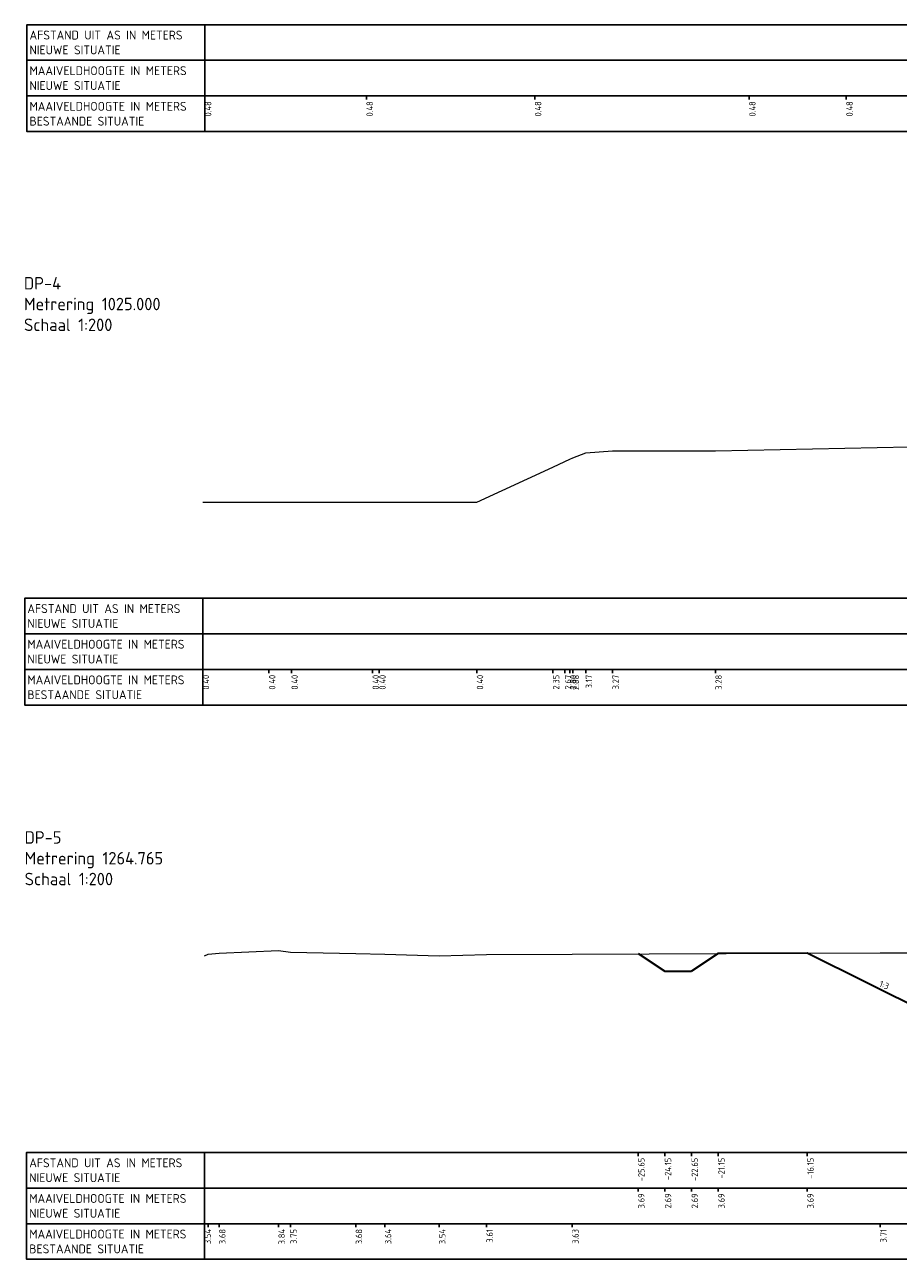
# Model space of a CAD drawing. Extents: x 100296 to 107772, y 404875 to 408930.
# Tile 74 of 98: x 103996 to 104045, y 404875 to 404944. Entities that reach past the tile are written whole.
import ezdxf

# ---------------------------------------------------------------- set-up
doc = ezdxf.new("R2010")
doc.units = 0
for name, color, linetype, lineweight in [('b-we-gw-maaiveld-gd', 93, 'Continuous', 18), ('b-xx-al-dwarsprofiel_matenbalk-g', 1, 'Continuous', 25), ('n-we-gw-grondwerk-gd', 3, 'Continuous', 35), ('n-xx-al-dwarsprofiel_matenbalk-g', 1, 'Continuous', 25), ('n-xx-al-dwarsprofiel_t35', 3, 'Continuous', 35)]:
    doc.layers.add(name, color=color, linetype=linetype, lineweight=lineweight)
doc.layers.add('c3d-section_sectionview', color=7, linetype='Continuous')
doc.layers.add('c3d-section_sectionview_labeling', color=7, linetype='Continuous')
doc.styles.add('NLCS-ISO', font='NLCS-ISO.ttf')

msp = doc.modelspace()

# ---------------------------------------------------------------- linework, layer by layer
at = {"layer": 'b-we-gw-maaiveld-gd', "color": 93, "linetype": 'Continuous', "lineweight": 18}
for points in [[(104006.022, 404917.676), (104009.743, 404917.676), (104011.005, 404917.676), (104015.558, 404917.676), (104015.938, 404917.676), (104021.414, 404917.676), (104025.689, 404919.631), (104026.365, 404919.948), (104026.646, 404920.08), (104026.801, 404920.153), (104027.532, 404920.443), (104029.035, 404920.546), (104034.816, 404920.555), (104045.71, 404920.776), (104048.448, 404920.795), (104056.022, 404920.889), (104062.202, 404920.966), (104064.362, 404920.987), (104081.13, 404921.122), (104083.27, 404921.132), (104100.493, 404921.303), (104101.633, 404921.306), (104106.022, 404921.369)], [(104006.129, 404892.207), (104006.325, 404892.289), (104006.941, 404892.347), (104010.274, 404892.505), (104010.944, 404892.415), (104014.616, 404892.34), (104016.253, 404892.303), (104019.294, 404892.209), (104021.954, 404892.275), (104026.774, 404892.291), (104044.07, 404892.376), (104053.677, 404892.37), (104056.129, 404892.366), (104067.412, 404892.347), (104078.318, 404892.323), (104101.871, 404892.371), (104103.903, 404892.381), (104106.129, 404892.385)]]:
    msp.add_lwpolyline(points, dxfattribs=at)
at = {"layer": 'b-xx-al-dwarsprofiel_matenbalk-g', "color": 1, "linetype": 'Continuous', "lineweight": -3}
for points in [[(104006.143, 404942.475), (104006.143, 404944.475), (103996.143, 404944.475), (103996.143, 404942.475)], [(104006.143, 404942.475), (104106.143, 404942.475), (104106.143, 404944.475), (104006.143, 404944.475)], [(104006.143, 404940.475), (104006.143, 404942.475), (103996.143, 404942.475), (103996.143, 404940.475)], [(104006.143, 404940.475), (104106.143, 404940.475), (104106.143, 404942.475), (104006.143, 404942.475)], [(104006.143, 404938.475), (104006.143, 404940.475), (103996.143, 404940.475), (103996.143, 404938.475)], [(104006.143, 404938.475), (104106.143, 404938.475), (104106.143, 404940.475), (104006.143, 404940.475)], [(104006.022, 404910.277), (104006.022, 404912.277), (103996.022, 404912.277), (103996.022, 404910.277)], [(104006.022, 404910.277), (104106.022, 404910.277), (104106.022, 404912.277), (104006.022, 404912.277)], [(104006.022, 404908.277), (104006.022, 404910.277), (103996.022, 404910.277), (103996.022, 404908.277)], [(104006.022, 404908.277), (104106.022, 404908.277), (104106.022, 404910.277), (104006.022, 404910.277)], [(104006.022, 404906.277), (104006.022, 404908.277), (103996.022, 404908.277), (103996.022, 404906.277)], [(104006.022, 404906.277), (104106.022, 404906.277), (104106.022, 404908.277), (104006.022, 404908.277)], [(104006.129, 404879.164), (104006.129, 404881.164), (103996.129, 404881.164), (103996.129, 404879.164)], [(104006.129, 404879.164), (104106.129, 404879.164), (104106.129, 404881.164), (104006.129, 404881.164)], [(104006.129, 404877.164), (104006.129, 404879.164), (103996.129, 404879.164), (103996.129, 404877.164)], [(104006.129, 404877.164), (104106.129, 404877.164), (104106.129, 404879.164), (104006.129, 404879.164)], [(104006.129, 404875.164), (104006.129, 404877.164), (103996.129, 404877.164), (103996.129, 404875.164)], [(104006.129, 404875.164), (104106.129, 404875.164), (104106.129, 404877.164), (104006.129, 404877.164)]]:
    msp.add_3dface(points, dxfattribs=at)
at = {"layer": 'n-we-gw-grondwerk-gd', "color": 3, "linetype": 'Continuous', "lineweight": 35}
msp.add_line((104048.329, 404888.18), (104039.975, 404892.356), dxfattribs=at)
for points in [[(104030.475, 404892.332), (104031.975, 404891.332)], [(104034.975, 404892.332), (104033.475, 404891.332)], [(104031.975, 404891.332), (104033.475, 404891.332)]]:
    msp.add_lwpolyline(points, dxfattribs=at)
at = {"layer": 'n-we-gw-grondwerk-gd', "color": 3, "linetype": 'Continuous', "lineweight": 35, "flags": 128}
msp.add_lwpolyline([(104039.975, 404892.356), (104034.975, 404892.332)], dxfattribs=at)
at = {"layer": 'n-xx-al-dwarsprofiel_matenbalk-g', "color": 1, "linetype": 'Continuous', "lineweight": -3}
for p, q in [((104006.143, 404940.475), (104006.143, 404940.275)), ((104015.217, 404940.475), (104015.217, 404940.275)), ((104024.676, 404940.475), (104024.676, 404940.275)), ((104036.711, 404940.475), (104036.711, 404940.275)), ((104042.168, 404940.475), (104042.168, 404940.275)), ((104006.022, 404908.277), (104006.022, 404908.077)), ((104009.743, 404908.277), (104009.743, 404908.077)), ((104011.005, 404908.277), (104011.005, 404908.077)), ((104015.558, 404908.277), (104015.558, 404908.077)), ((104015.938, 404908.277), (104015.938, 404908.077)), ((104021.414, 404908.277), (104021.414, 404908.077)), ((104025.689, 404908.277), (104025.689, 404908.077)), ((104026.365, 404908.277), (104026.365, 404908.077)), ((104026.646, 404908.277), (104026.646, 404908.077)), ((104026.801, 404908.277), (104026.801, 404908.077)), ((104027.532, 404908.277), (104027.532, 404908.077)), ((104029.035, 404908.277), (104029.035, 404908.077)), ((104034.816, 404908.277), (104034.816, 404908.077)), ((104030.475, 404881.164), (104030.475, 404880.964)), ((104031.975, 404881.164), (104031.975, 404880.964)), ((104033.475, 404881.164), (104033.475, 404880.964)), ((104034.975, 404881.164), (104034.975, 404880.964)), ((104039.976, 404881.164), (104039.976, 404880.964)), ((104030.475, 404879.164), (104030.475, 404878.964)), ((104031.975, 404879.164), (104031.975, 404878.964)), ((104033.475, 404879.164), (104033.475, 404878.964)), ((104034.975, 404879.164), (104034.975, 404878.964)), ((104039.976, 404879.164), (104039.976, 404878.964)), ((104006.129, 404877.164), (104006.129, 404876.964)), ((104006.325, 404877.164), (104006.325, 404876.964)), ((104006.941, 404877.164), (104006.941, 404876.964)), ((104010.274, 404877.164), (104010.274, 404876.964)), ((104010.944, 404877.164), (104010.944, 404876.964)), ((104014.616, 404877.164), (104014.616, 404876.964)), ((104016.253, 404877.164), (104016.253, 404876.964)), ((104019.294, 404877.164), (104019.294, 404876.964)), ((104021.954, 404877.164), (104021.954, 404876.964)), ((104026.774, 404877.164), (104026.774, 404876.964)), ((104044.07, 404877.164), (104044.07, 404876.964))]:
    msp.add_line(p, q, dxfattribs=at)

# ---------------------------------------------------------------- texts
at = {"layer": 'c3d-section_sectionview', "color": 7, "linetype": 'Continuous', "lineweight": -3, "char_height": 0.5, "attachment_point": 4, "style": 'NLCS-ISO'}
for s, insert in [('{\\C256;AFSTAND UIT AS IN METERS\\PNIEUWE SITUATIE}', (103996.293, 404943.475)), ('{\\C256;MAAIVELDHOOGTE IN METERS\\PNIEUWE SITUATIE}', (103996.293, 404941.475)), ('{\\C256;MAAIVELDHOOGTE IN METERS\\PBESTAANDE SITUATIE}', (103996.293, 404939.475)), ('{\\C256;AFSTAND UIT AS IN METERS\\PNIEUWE SITUATIE}', (103996.172, 404911.277)), ('{\\C256;MAAIVELDHOOGTE IN METERS\\PNIEUWE SITUATIE}', (103996.172, 404909.277)), ('{\\C256;MAAIVELDHOOGTE IN METERS\\PBESTAANDE SITUATIE}', (103996.172, 404907.277)), ('{\\C256;AFSTAND UIT AS IN METERS\\PNIEUWE SITUATIE}', (103996.279, 404880.164)), ('{\\C256;MAAIVELDHOOGTE IN METERS\\PNIEUWE SITUATIE}', (103996.279, 404878.164)), ('{\\C256;MAAIVELDHOOGTE IN METERS\\PBESTAANDE SITUATIE}', (103996.279, 404876.164))]:
    msp.add_mtext(s, dxfattribs=dict(at, insert=insert))
at = {"layer": 'c3d-section_sectionview_labeling', "color": 7, "linetype": 'Continuous', "lineweight": -3, "char_height": 0.36, "attachment_point": 3, "style": 'NLCS-ISO'}
for s, insert, rotation in [('0.48', (104006.143, 404940.175), 90), ('0.48', (104015.217, 404940.175), 90), ('0.48', (104024.676, 404940.175), 90), ('0.48', (104036.711, 404940.175), 90), ('0.48', (104042.168, 404940.175), 90), ('0.40', (104006.022, 404907.977), 90), ('0.40', (104009.743, 404907.977), 90), ('0.40', (104011.005, 404907.977), 90), ('0.40', (104015.558, 404907.977), 90), ('0.40', (104015.938, 404907.977), 90), ('0.40', (104021.414, 404907.977), 90), ('2.35', (104025.689, 404907.977), 90), ('2.67', (104026.365, 404907.977), 90), ('2.80', (104026.646, 404907.977), 90), ('2.88', (104026.801, 404907.977), 90), ('3.17', (104027.532, 404907.977), 90), ('3.27', (104029.035, 404907.977), 90), ('3.28', (104034.816, 404907.977), 90), ('1:3', (104044.608, 404890.63), 338.6638), ('-25.65', (104030.475, 404880.864), 90), ('-24.15', (104031.975, 404880.864), 90), ('-22.65', (104033.475, 404880.864), 90), ('-21.15', (104034.975, 404880.864), 90), ('-16.15', (104039.976, 404880.864), 90), ('3.69', (104030.475, 404878.864), 90), ('2.69', (104031.975, 404878.864), 90), ('2.69', (104033.475, 404878.864), 90), ('3.69', (104034.975, 404878.864), 90), ('3.69', (104039.976, 404878.864), 90), ('3.54', (104006.129, 404876.864), 90), ('3.68', (104006.941, 404876.864), 90), ('3.84', (104010.274, 404876.864), 90), ('3.75', (104010.944, 404876.864), 90), ('3.68', (104014.616, 404876.864), 90), ('3.64', (104016.253, 404876.864), 90), ('3.54', (104019.294, 404876.864), 90), ('3.61', (104021.954, 404876.864), 90), ('3.63', (104026.774, 404876.864), 90), ('3.71', (104044.07, 404876.864), 90)]:
    msp.add_mtext(s, dxfattribs=dict(at, insert=insert, rotation=rotation))
at = {"layer": 'n-xx-al-dwarsprofiel_t35', "color": 3, "linetype": 'Continuous', "lineweight": -3, "char_height": 0.7, "attachment_point": 7, "style": 'NLCS-ISO'}
for s, insert in [('DP-4\\PMetrering 1025.000\\PSchaal 1:200', (103995.982, 404927.277)), ('DP-5\\PMetrering 1264.765\\PSchaal 1:200', (103996.019, 404896.164))]:
    msp.add_mtext(s, dxfattribs=dict(at, insert=insert))

doc.saveas('drawing.dxf')
